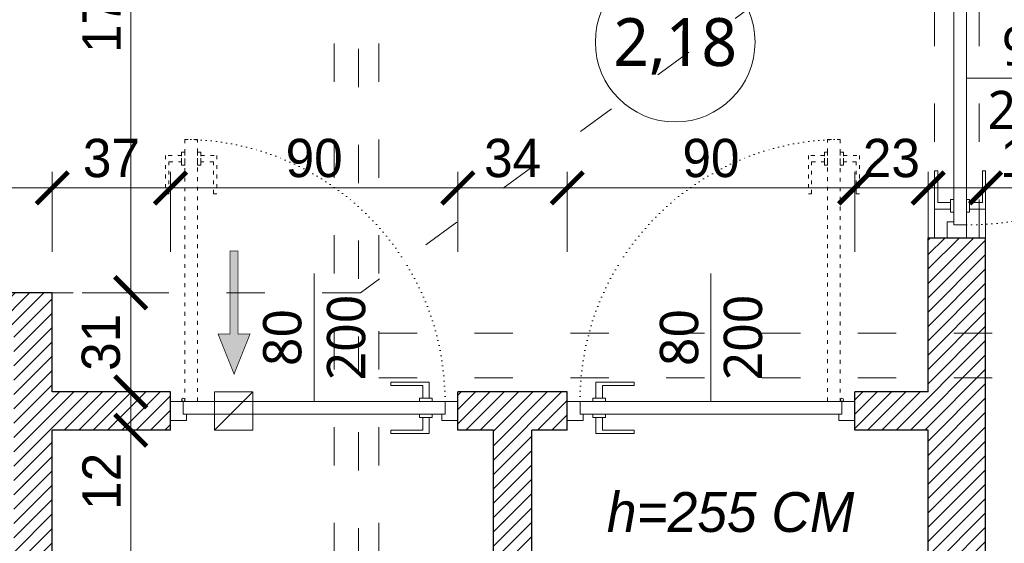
# Model space of a CAD drawing. Header units: millimetres. Extents: x 80301 to 146489, y -78581 to -28273.
# Tile 91 of 135: x 127502 to 127811, y -64174 to -64011. Entities that reach past the tile are written whole.
import ezdxf
from ezdxf.enums import TextEntityAlignment as Align

# ---------------------------------------------------------------- set-up
doc = ezdxf.new("R2010")
doc.units = ezdxf.units.MM
doc.linetypes.add('ACAD_ISO03W100', pattern=[30, 12, -18])
doc.linetypes.add('ACAD_ISO07W100', pattern=[3, 0, -3])
doc.layers.get('0').update_dxf_attribs({"lineweight": 0})
for name, color, linetype, lineweight, true_color in [('A-przekrycieram.ART', 7, 'Continuous', 0, 0xffffff), ('instalacje_arch', 7, 'Continuous', 30, 0xd60000), ('wypełnienie 2', 7, 'Continuous', 0, 0x363636)]:
    doc.layers.add(name, color=color, linetype=linetype, lineweight=lineweight, true_color=true_color)
for name, color, linetype, lineweight in [('OPIS', 4, 'Continuous', 9), ('opis..KF', 250, 'Continuous', 15), ('stolarka_arch', 250, 'Continuous', 5), ('TEXT', 63, 'Continuous', 0), ('wentylacja..KF', 202, 'Continuous', 15), ('wymiar..KF', 12, 'Continuous', 5), ('ściana pro..KF', 222, 'Continuous', 30)]:
    doc.layers.add(name, color=color, linetype=linetype, lineweight=lineweight)
doc.styles.add('ARCH', font='segoeuil.ttf')
doc.styles.add('kamil', font='GOTHIC.TTF')
doc.dimstyles.new('100..KF', dxfattribs={"dimtxt": 12, "dimasz": 10, "dimexe": 5, "dimexo": 5, "dimgap": 3, "dimtad": 1, "dimdec": 1, "dimrnd": 0.5, "dimtxsty": 'kamil', "dimblk": 'ARCHTICK', "dimcen": 0, "dimclrd": 256, "dimclre": 256, "dimclrt": 256, "dimadec": 0, "dimazin": 0, "dimtfac": 1, "dimtdec": 1, "dimtofl": 0, "dimtmove": 0, "dimatfit": 3, "dimfxl": 10, "dimfxlon": 1, "dimlwd": 0, "dimlwe": 0, "dimarcsym": 0})

# ---------------------------------------------------------------- blocks, each defined once
blk = doc.blocks.new('*U1234')
at = {"layer": 'A-przekrycieram.ART'}
h = blk.add_hatch(color=256, dxfattribs=at)
h.dxf.hatch_style = 1
h.paths.add_polyline_path([(0, 4200), (8500, 4200), (8500, 0), (0, 0)])
h.paths.add_polyline_path([(200, 4100), (8400, 4100), (8400, 100), (200, 100)], flags=16)
blk = doc.blocks.new('*U1262')
at = {"layer": 'OPIS', "linetype": 'ACAD_ISO03W100', "lineweight": 9}
blk.add_line((0, -3656.97), (0, -145), dxfattribs=at)
at = {"layer": 'OPIS', "style": 'ARCH'}
blk.add_attdef('P1', text='', height=20, rotation=180, dxfattribs=at).set_placement((0, 0), align=Align.MIDDLE_CENTER)
blk.add_attdef('P2', text='', height=20, dxfattribs=at).set_placement((0, -3801.97), align=Align.MIDDLE_CENTER)
blk = doc.blocks.new('*U619')
at = {"layer": 'stolarka_arch', "linetype": 'ACAD_ISO03W100', "lineweight": 0, "ltscale": 0.1}
for points in [[(4.5, 82), (4.5, 0), (8.5, 0), (8.5, 82)], [(3.5, 78), (3.5, 74), (4.5, 74), (4.5, 78)], [(9.5, 78), (9.5, 74), (8.5, 74), (8.5, 78)], [(3.5, 77), (-1.5, 77), (-1.5, 65), (-0.5, 65), (-0.5, 75), (3.5, 75)], [(9.5, 77), (14.5, 77), (14.5, 65), (13.5, 65), (13.5, 75), (9.5, 75)]]:
    blk.add_lwpolyline(points, close=True, dxfattribs=at)
at = {"layer": 'stolarka_arch'}
for points in [[(81, 1), (81, 6), (69, 6), (69, 5), (79, 5), (79, 1)], [(5, -4), (5, -6), (0, -6), (0, 0), (4, 0), (4, -4), (5, -4)], [(86, 0), (4, 0), (4, -4), (86, -4)], [(82, 1), (78, 1), (78, 0), (82, 0)], [(85, -4), (85, -6), (90, -6), (90, 0), (86, 0), (86, -4), (85, -4)], [(81, -5), (81, -10), (69, -10), (69, -9), (79, -9), (79, -5)], [(82, -5), (78, -5), (78, -4), (82, -4)]]:
    blk.add_lwpolyline(points, close=True, dxfattribs=at)
blk.add_circle((4, 0.5), 0.5, dxfattribs=at)
at = {"layer": 'stolarka_arch', "linetype": 'ACAD_ISO07W100', "lineweight": 0, "ltscale": 0.5}
blk.add_arc((4, 0), 82, 0, 89.6506, dxfattribs=at)
blk = doc.blocks.new('opis drzwi')
at = {"layer": 'opis..KF'}
blk.add_line((-20, 0), (20, 0), dxfattribs=at)
at = {"layer": 'opis..KF', "style": 'ARCH', "flags": 12}
for tag, p in [('90', (0, 10)), ('200', (0, -10))]:
    blk.add_attdef(tag, text='', height=12, dxfattribs=at).set_placement(p, align=Align.MIDDLE_CENTER)
blk = doc.blocks.new('*U612')
at = {"layer": 'stolarka_arch', "linetype": 'ACAD_ISO03W100', "lineweight": 0, "ltscale": 0.1}
for points in [[(4.5, 92), (4.5, 0), (8.5, 0), (8.5, 92)], [(3.5, 87), (-1.5, 87), (-1.5, 75), (-0.5, 75), (-0.5, 85), (3.5, 85)], [(3.5, 88), (3.5, 84), (4.5, 84), (4.5, 88)], [(9.5, 88), (9.5, 84), (8.5, 84), (8.5, 88)], [(9.5, 87), (14.5, 87), (14.5, 75), (13.5, 75), (13.5, 85), (9.5, 85)]]:
    blk.add_lwpolyline(points, close=True, dxfattribs=at)
at = {"layer": 'stolarka_arch'}
for points in [[(91, 1), (91, 6), (79, 6), (79, 5), (89, 5), (89, 1)], [(5, -4), (5, -6), (0, -6), (0, 0), (4, 0), (4, -4), (5, -4)], [(96, 0), (4, 0), (4, -4), (96, -4)], [(92, 1), (88, 1), (88, 0), (92, 0)], [(95, -4), (95, -6), (100, -6), (100, 0), (96, 0), (96, -4), (95, -4)], [(91, -5), (91, -10), (79, -10), (79, -9), (89, -9), (89, -5)], [(92, -5), (88, -5), (88, -4), (92, -4)]]:
    blk.add_lwpolyline(points, close=True, dxfattribs=at)
blk.add_circle((4, 0.5), 0.5, dxfattribs=at)
at = {"layer": 'stolarka_arch', "linetype": 'ACAD_ISO07W100', "lineweight": 0, "ltscale": 0.5}
blk.add_arc((4, 0), 92, 0, 89.6506, dxfattribs=at)
blk = doc.blocks.new('nr pom')
at = {"layer": 'opis..KF', "lineweight": 20}
blk.add_circle((0, 0), 25, dxfattribs=at)
at = {"layer": 'opis..KF', "style": 'ARCH'}
blk.add_attdef('00', text='', height=15, dxfattribs=at).set_placement((0, 0), align=Align.MIDDLE_CENTER)
blk = doc.blocks.new('*U1216')
at = {"layer": 'wentylacja..KF', "lineweight": 5}
h = blk.add_hatch(color=256, dxfattribs=at)
h.dxf.hatch_style = 1
h.paths.add_polyline_path([(12.5, 5), (12.5, 1.25), (38.48, 1.25), (38.48, -1.25), (12.5, -1.25), (12.5, -5), (0, 0)])
at = {"layer": 'wentylacja..KF', "color": 240, "const_width": 0.239}
blk.add_lwpolyline([(12.5, 5), (12.5, 1.25), (38.48, 1.25), (38.48, -1.25), (12.5, -1.25), (12.5, -5), (0, 0)], close=True, dxfattribs=at)
blk = doc.blocks.new('_ArchTick')
at = {"color": 0, "linetype": 'ByBlock', "const_width": 0.15}
blk.add_lwpolyline([(-0.5, -0.5), (0.5, 0.5)], dxfattribs=at)
blk = doc.blocks.new('*D1287')
at = {"layer": 'Defpoints', "color": 0, "linetype": 'ByBlock', "transparency": 16777216}
for p in [(127512.4, -64063.17), (127210.9, -64095.99), (127512.4, -64095.99)]:
    blk.add_point(p, dxfattribs=at)
at = {"layer": 'wymiar..KF', "linetype": 'Continuous', "lineweight": 0, "transparency": 16777216}
for p, q in [((127210.9, -64083.17), (127210.9, -64058.17)), ((127512.4, -64083.17), (127512.4, -64058.17)), ((127210.9, -64063.17), (127512.4, -64063.17))]:
    blk.add_line(p, q, dxfattribs=at)
at = {"layer": 'wymiar..KF', "linetype": 'ByBlock', "lineweight": 0, "transparency": 16777216, "xscale": 10, "yscale": 10, "zscale": 10, "rotation": 180}
blk.add_blockref('_ArchTick', (127210.9, -64063.17), dxfattribs=at)
at = {"layer": 'wymiar..KF', "linetype": 'ByBlock', "lineweight": 0, "transparency": 16777216, "xscale": 10, "yscale": 10, "zscale": 10}
blk.add_blockref('_ArchTick', (127512.4, -64063.17), dxfattribs=at)
at = {"layer": 'wymiar..KF', "linetype": 'ByBlock', "transparency": 16777216, "insert": (127361.65, -64053.32), "char_height": 12, "attachment_point": 5, "style": 'kamil'}
blk.add_mtext('301,5', dxfattribs=at)
blk = doc.blocks.new('*D1288')
at = {"layer": 'Defpoints', "color": 0, "linetype": 'ByBlock', "transparency": 16777216}
for p in [(127549.4, -64063.17), (127512.4, -64095.99), (127549.4, -64126.99)]:
    blk.add_point(p, dxfattribs=at)
at = {"layer": 'wymiar..KF', "linetype": 'Continuous', "lineweight": 0, "transparency": 16777216}
for p, q in [((127512.4, -64083.17), (127512.4, -64058.17)), ((127549.4, -64083.17), (127549.4, -64058.17)), ((127512.4, -64063.17), (127549.4, -64063.17))]:
    blk.add_line(p, q, dxfattribs=at)
at = {"layer": 'wymiar..KF', "linetype": 'ByBlock', "lineweight": 0, "transparency": 16777216, "xscale": 10, "yscale": 10, "zscale": 10, "rotation": 180}
blk.add_blockref('_ArchTick', (127512.4, -64063.17), dxfattribs=at)
at = {"layer": 'wymiar..KF', "linetype": 'ByBlock', "lineweight": 0, "transparency": 16777216, "xscale": 10, "yscale": 10, "zscale": 10}
blk.add_blockref('_ArchTick', (127549.4, -64063.17), dxfattribs=at)
at = {"layer": 'wymiar..KF', "linetype": 'ByBlock', "transparency": 16777216, "insert": (127530.9, -64053.87), "char_height": 12, "attachment_point": 5, "style": 'kamil'}
blk.add_mtext('37', dxfattribs=at)
blk = doc.blocks.new('*D1289')
at = {"layer": 'Defpoints', "color": 0, "linetype": 'ByBlock', "transparency": 16777216}
for p in [(127639.4, -64063.17), (127549.4, -64126.99), (127639.4, -64126.99)]:
    blk.add_point(p, dxfattribs=at)
at = {"layer": 'wymiar..KF', "linetype": 'Continuous', "lineweight": 0, "transparency": 16777216}
for p, q in [((127549.4, -64083.17), (127549.4, -64058.17)), ((127639.4, -64083.17), (127639.4, -64058.17)), ((127549.4, -64063.17), (127639.4, -64063.17))]:
    blk.add_line(p, q, dxfattribs=at)
at = {"layer": 'wymiar..KF', "linetype": 'ByBlock', "lineweight": 0, "transparency": 16777216, "xscale": 10, "yscale": 10, "zscale": 10, "rotation": 180}
blk.add_blockref('_ArchTick', (127549.4, -64063.17), dxfattribs=at)
at = {"layer": 'wymiar..KF', "linetype": 'ByBlock', "lineweight": 0, "transparency": 16777216, "xscale": 10, "yscale": 10, "zscale": 10}
blk.add_blockref('_ArchTick', (127639.4, -64063.17), dxfattribs=at)
at = {"layer": 'wymiar..KF', "linetype": 'ByBlock', "transparency": 16777216, "insert": (127594.4, -64053.87), "char_height": 12, "attachment_point": 5, "style": 'kamil'}
blk.add_mtext('90', dxfattribs=at)
blk = doc.blocks.new('*D1290')
at = {"layer": 'Defpoints', "color": 0, "linetype": 'ByBlock', "transparency": 16777216}
for p in [(127673.65, -64063.17), (127639.4, -64126.99), (127673.65, -64126.99)]:
    blk.add_point(p, dxfattribs=at)
at = {"layer": 'wymiar..KF', "linetype": 'Continuous', "lineweight": 0, "transparency": 16777216}
for p, q in [((127639.4, -64083.17), (127639.4, -64058.17)), ((127673.65, -64083.17), (127673.65, -64058.17)), ((127639.4, -64063.17), (127673.65, -64063.17))]:
    blk.add_line(p, q, dxfattribs=at)
at = {"layer": 'wymiar..KF', "linetype": 'ByBlock', "lineweight": 0, "transparency": 16777216, "xscale": 10, "yscale": 10, "zscale": 10, "rotation": 180}
blk.add_blockref('_ArchTick', (127639.4, -64063.17), dxfattribs=at)
at = {"layer": 'wymiar..KF', "linetype": 'ByBlock', "lineweight": 0, "transparency": 16777216, "xscale": 10, "yscale": 10, "zscale": 10}
blk.add_blockref('_ArchTick', (127673.65, -64063.17), dxfattribs=at)
at = {"layer": 'wymiar..KF', "linetype": 'ByBlock', "transparency": 16777216, "insert": (127656.53, -64053.87), "char_height": 12, "attachment_point": 5, "style": 'kamil'}
blk.add_mtext('34', dxfattribs=at)
blk = doc.blocks.new('*D1291')
at = {"layer": 'Defpoints', "color": 0, "linetype": 'ByBlock', "transparency": 16777216}
for p in [(127763.65, -64063.17), (127673.65, -64126.99), (127763.65, -64126.99)]:
    blk.add_point(p, dxfattribs=at)
at = {"layer": 'wymiar..KF', "linetype": 'Continuous', "lineweight": 0, "transparency": 16777216}
for p, q in [((127673.65, -64083.17), (127673.65, -64058.17)), ((127763.65, -64083.17), (127763.65, -64058.17)), ((127673.65, -64063.17), (127763.65, -64063.17))]:
    blk.add_line(p, q, dxfattribs=at)
at = {"layer": 'wymiar..KF', "linetype": 'ByBlock', "lineweight": 0, "transparency": 16777216, "xscale": 10, "yscale": 10, "zscale": 10, "rotation": 180}
blk.add_blockref('_ArchTick', (127673.65, -64063.17), dxfattribs=at)
at = {"layer": 'wymiar..KF', "linetype": 'ByBlock', "lineweight": 0, "transparency": 16777216, "xscale": 10, "yscale": 10, "zscale": 10}
blk.add_blockref('_ArchTick', (127763.65, -64063.17), dxfattribs=at)
at = {"layer": 'wymiar..KF', "linetype": 'ByBlock', "transparency": 16777216, "insert": (127718.65, -64053.87), "char_height": 12, "attachment_point": 5, "style": 'kamil'}
blk.add_mtext('90', dxfattribs=at)
blk = doc.blocks.new('*D1292')
at = {"layer": 'Defpoints', "color": 0, "linetype": 'ByBlock', "transparency": 16777216}
for p in [(127786.65, -64063.17), (127763.65, -64126.99), (127786.65, -64126.99)]:
    blk.add_point(p, dxfattribs=at)
at = {"layer": 'wymiar..KF', "linetype": 'Continuous', "lineweight": 0, "transparency": 16777216}
for p, q in [((127763.65, -64083.17), (127763.65, -64058.17)), ((127786.65, -64083.17), (127786.65, -64058.17)), ((127763.65, -64063.17), (127786.65, -64063.17))]:
    blk.add_line(p, q, dxfattribs=at)
at = {"layer": 'wymiar..KF', "linetype": 'ByBlock', "lineweight": 0, "transparency": 16777216, "xscale": 10, "yscale": 10, "zscale": 10, "rotation": 180}
blk.add_blockref('_ArchTick', (127763.65, -64063.17), dxfattribs=at)
at = {"layer": 'wymiar..KF', "linetype": 'ByBlock', "lineweight": 0, "transparency": 16777216, "xscale": 10, "yscale": 10, "zscale": 10}
blk.add_blockref('_ArchTick', (127786.65, -64063.17), dxfattribs=at)
at = {"layer": 'wymiar..KF', "linetype": 'ByBlock', "transparency": 16777216, "insert": (127775.15, -64053.87), "char_height": 12, "attachment_point": 5, "style": 'kamil'}
blk.add_mtext('23', dxfattribs=at)
blk = doc.blocks.new('*D1293')
at = {"layer": 'Defpoints', "color": 0, "linetype": 'ByBlock', "transparency": 16777216}
for p in [(127804.65, -64063.17), (127786.65, -64126.99), (127804.65, -64132.48)]:
    blk.add_point(p, dxfattribs=at)
at = {"layer": 'wymiar..KF', "linetype": 'Continuous', "lineweight": 0, "transparency": 16777216}
for p, q in [((127786.65, -64083.17), (127786.65, -64058.17)), ((127804.65, -64083.17), (127804.65, -64058.17)), ((127786.65, -64063.17), (127804.65, -64063.17))]:
    blk.add_line(p, q, dxfattribs=at)
at = {"layer": 'wymiar..KF', "linetype": 'ByBlock', "lineweight": 0, "transparency": 16777216, "xscale": 10, "yscale": 10, "zscale": 10, "rotation": 180}
blk.add_blockref('_ArchTick', (127786.65, -64063.17), dxfattribs=at)
at = {"layer": 'wymiar..KF', "linetype": 'ByBlock', "lineweight": 0, "transparency": 16777216, "xscale": 10, "yscale": 10, "zscale": 10}
blk.add_blockref('_ArchTick', (127804.65, -64063.17), dxfattribs=at)
at = {"layer": 'wymiar..KF', "linetype": 'ByBlock', "transparency": 16777216, "insert": (127818.16, -64053.87), "char_height": 12, "attachment_point": 5, "style": 'kamil'}
blk.add_mtext('18', dxfattribs=at)
blk = doc.blocks.new('*D1294')
at = {"layer": 'Defpoints', "color": 0, "linetype": 'ByBlock', "transparency": 16777216}
for p in [(127974.4, -64063.17), (127974.4, -64108.6), (127804.65, -64132.48)]:
    blk.add_point(p, dxfattribs=at)
at = {"layer": 'wymiar..KF', "linetype": 'Continuous', "lineweight": 0, "transparency": 16777216}
for p, q in [((127804.65, -64083.17), (127804.65, -64058.17)), ((127974.4, -64083.17), (127974.4, -64058.17)), ((127804.65, -64063.17), (127974.4, -64063.17))]:
    blk.add_line(p, q, dxfattribs=at)
at = {"layer": 'wymiar..KF', "linetype": 'ByBlock', "lineweight": 0, "transparency": 16777216, "xscale": 10, "yscale": 10, "zscale": 10, "rotation": 180}
blk.add_blockref('_ArchTick', (127804.65, -64063.17), dxfattribs=at)
at = {"layer": 'wymiar..KF', "linetype": 'ByBlock', "lineweight": 0, "transparency": 16777216, "xscale": 10, "yscale": 10, "zscale": 10}
blk.add_blockref('_ArchTick', (127974.4, -64063.17), dxfattribs=at)
at = {"layer": 'wymiar..KF', "linetype": 'ByBlock', "transparency": 16777216, "insert": (127889.53, -64053.87), "char_height": 12, "attachment_point": 5, "style": 'kamil'}
blk.add_mtext('170', dxfattribs=at)
blk = doc.blocks.new('*D1300')
at = {"layer": 'Defpoints', "color": 0, "linetype": 'ByBlock', "transparency": 16777216}
for p in [(127536.98, -64138.99), (127536.98, -64138.99), (127596, -64279.99)]:
    blk.add_point(p, dxfattribs=at)
at = {"layer": 'wymiar..KF', "linetype": 'Continuous', "lineweight": 0, "transparency": 16777216}
for p, q in [((127536.98, -64138.99), (127541.98, -64138.99)), ((127536.98, -64279.99), (127536.98, -64138.99)), ((127556.98, -64279.99), (127531.98, -64279.99))]:
    blk.add_line(p, q, dxfattribs=at)
at = {"layer": 'wymiar..KF', "linetype": 'ByBlock', "lineweight": 0, "transparency": 16777216, "xscale": 10, "yscale": 10, "zscale": 10}
for p, rotation in [((127536.98, -64138.99), 90), ((127536.98, -64279.99), 270)]:
    blk.add_blockref('_ArchTick', p, dxfattribs=dict(at, rotation=rotation))
at = {"layer": 'wymiar..KF', "linetype": 'ByBlock', "transparency": 16777216, "insert": (127527.83, -64209.49), "char_height": 12, "attachment_point": 5, "rotation": 90, "style": 'kamil'}
blk.add_mtext('141', dxfattribs=at)
blk = doc.blocks.new('*D1301')
at = {"layer": 'Defpoints', "color": 0, "linetype": 'ByBlock', "transparency": 16777216}
for p in [(127536.98, -64126.99), (127536.98, -64126.99), (127536.98, -64138.99)]:
    blk.add_point(p, dxfattribs=at)
at = {"layer": 'wymiar..KF', "linetype": 'Continuous', "lineweight": 0, "transparency": 16777216}
for p, q in [((127536.98, -64126.99), (127541.98, -64126.99)), ((127536.98, -64138.99), (127536.98, -64126.99)), ((127536.98, -64138.99), (127541.98, -64138.99))]:
    blk.add_line(p, q, dxfattribs=at)
at = {"layer": 'wymiar..KF', "linetype": 'ByBlock', "lineweight": 0, "transparency": 16777216, "xscale": 10, "yscale": 10, "zscale": 10}
for p, rotation in [((127536.98, -64126.99), 90), ((127536.98, -64138.99), 270)]:
    blk.add_blockref('_ArchTick', p, dxfattribs=dict(at, rotation=rotation))
at = {"layer": 'wymiar..KF', "linetype": 'ByBlock', "transparency": 16777216, "insert": (127527.83, -64155), "char_height": 12, "attachment_point": 5, "rotation": 90, "style": 'kamil'}
blk.add_mtext('12', dxfattribs=at)
blk = doc.blocks.new('*D1302')
at = {"layer": 'Defpoints', "color": 0, "linetype": 'ByBlock', "transparency": 16777216}
for p in [(127516.72, -64095.99), (127536.98, -64095.99), (127536.98, -64126.99)]:
    blk.add_point(p, dxfattribs=at)
at = {"layer": 'wymiar..KF', "linetype": 'Continuous', "lineweight": 0, "transparency": 16777216}
for p, q in [((127521.72, -64095.99), (127541.98, -64095.99)), ((127536.98, -64126.99), (127536.98, -64095.99)), ((127536.98, -64126.99), (127541.98, -64126.99))]:
    blk.add_line(p, q, dxfattribs=at)
at = {"layer": 'wymiar..KF', "linetype": 'ByBlock', "lineweight": 0, "transparency": 16777216, "xscale": 10, "yscale": 10, "zscale": 10}
for p, rotation in [((127536.98, -64095.99), 90), ((127536.98, -64126.99), 270)]:
    blk.add_blockref('_ArchTick', p, dxfattribs=dict(at, rotation=rotation))
at = {"layer": 'wymiar..KF', "linetype": 'ByBlock', "transparency": 16777216, "insert": (127527.68, -64111.49), "char_height": 12, "attachment_point": 5, "rotation": 90, "style": 'kamil'}
blk.add_mtext('31', dxfattribs=at)
blk = doc.blocks.new('*D1303')
at = {"layer": 'Defpoints', "color": 0, "linetype": 'ByBlock', "transparency": 16777216}
for p in [(127505.45, -63919.11), (127536.98, -63919.11), (127516.72, -64095.99)]:
    blk.add_point(p, dxfattribs=at)
at = {"layer": 'wymiar..KF', "linetype": 'Continuous', "lineweight": 0, "transparency": 16777216}
for p, q in [((127516.98, -63919.11), (127541.98, -63919.11)), ((127536.98, -64095.99), (127536.98, -63919.11)), ((127521.72, -64095.99), (127541.98, -64095.99))]:
    blk.add_line(p, q, dxfattribs=at)
at = {"layer": 'wymiar..KF', "linetype": 'ByBlock', "lineweight": 0, "transparency": 16777216, "xscale": 10, "yscale": 10, "zscale": 10}
for p, rotation in [((127536.98, -63919.11), 90), ((127536.98, -64095.99), 270)]:
    blk.add_blockref('_ArchTick', p, dxfattribs=dict(at, rotation=rotation))
at = {"layer": 'wymiar..KF', "linetype": 'ByBlock', "transparency": 16777216, "insert": (127527.83, -64007.55), "char_height": 12, "attachment_point": 5, "rotation": 90, "style": 'kamil'}
blk.add_mtext('177', dxfattribs=at)

msp = doc.modelspace()

# ---------------------------------------------------------------- hatches: boundary and pattern name
at = {"layer": 'wypełnienie 2', "linetype": 'ByBlock', "transparency": 33554595}
h = msp.add_hatch(dxfattribs=at)
h.set_pattern_fill('ANSI31', color=256)
h.set_pattern_definition([(45, (-308.0725, -28536.048), (-2.24506403, 2.24506403), [])])
h.paths.add_polyline_path([(127501.4, -64095.99), (127210.9, -64095.99), (127210.9, -64107.99), (127500.4, -64107.99), (127500.4, -64299.99), (127501.4, -64299.99)])
h.paths.add_polyline_path([(127512.4, -64095.99), (127501.4, -64095.99), (127501.4, -64299.99), (127512.4, -64299.99), (127512.4, -64279.99), (127512.4, -64138.99), (127549.4, -64138.99), (127549.4, -64126.99), (127512.4, -64126.99)])
h.paths.add_polyline_path([(127662.53, -64257.09), (127650.53, -64257.09), (127650.53, -64279.99), (127650.53, -64284.99), (127662.53, -64284.99), (127662.53, -64278.99)])
h.paths.add_polyline_path([(127662.53, -64284.99), (127650.53, -64284.99), (127650.53, -64298.99), (127662.53, -64298.99)])
h.paths.add_polyline_path([(127662.53, -64138.99), (127673.65, -64138.99), (127673.65, -64126.99), (127639.4, -64126.99), (127639.4, -64138.99), (127650.53, -64138.99), (127650.53, -64241.09), (127662.53, -64241.09)])
h.paths.add_polyline_path([(127804.65, -64122.6), (127786.65, -64122.6), (127786.65, -64126.99), (127763.65, -64126.99), (127763.65, -64138.99), (127786.65, -64138.99), (127786.65, -64278.99), (127788.65, -64278.99), (127788.65, -64284.99), (127802.65, -64284.99), (127802.65, -64299.23), (127802.42, -64298.99), (127768.74, -64298.99), (127744.37, -64339.99), (127804.65, -64339.99)])
h.paths.add_polyline_path([(127804.65, -64108.6), (127786.65, -64108.6), (127786.65, -64122.6), (127804.65, -64122.6)])
h.paths.add_polyline_path([(127804.65, -64078.76), (127786.65, -64078.76), (127786.65, -64108.6), (127804.65, -64108.6)])
h.paths.add_polyline_path([(127768.74, -64298.99), (127704.02, -64298.99), (127704.02, -64299.99), (127713.9, -64299.99), (127713.9, -64339.99), (127744.37, -64339.99)])
h.paths.add_polyline_path([(127788.65, -64284.99), (127778.32, -64284.99, -0.581623), (127776.43, -64286.07, -0.264524), (127775.82, -64284.99), (127746.39, -64284.99), (127746.39, -64291.19), (127730.97, -64291.19, -0.334774), (127725.59, -64295.25, -0.334774), (127720.2, -64291.19), (127704.79, -64291.19), (127704.79, -64284.99), (127704.02, -64284.99), (127704.02, -64298.99), (127788.65, -64298.99)])
h.paths.add_polyline_path([(127788.65, -64278.99), (127750.59, -64278.99), (127750.59, -64284.04), (127746.39, -64284.04), (127746.39, -64284.99), (127775.82, -64284.99, -0.581623), (127777.71, -64283.92, -0.264524), (127778.32, -64284.99), (127788.65, -64284.99)], flags=17)
h.paths.add_polyline_path([(127690.01, -64284.99), (127662.53, -64284.99), (127662.53, -64298.99), (127690.02, -64298.99)])
h.paths.add_polyline_path([(127690.01, -64278.99), (127662.53, -64278.99), (127662.53, -64284.99), (127690.01, -64284.99)])
h.paths.add_polyline_path([(127650.53, -64279.99), (127614.65, -64279.99), (127614.65, -64284.99), (127650.53, -64284.99)])
h.paths.add_polyline_path([(127650.53, -64284.99), (127614.65, -64284.99), (127614.65, -64298.99), (127650.53, -64298.99)])
h.paths.add_polyline_path([(127600.65, -64279.99), (127586.24, -64279.99), (127586.24, -64285.04), (127582.04, -64285.04), (127582.04, -64292.19), (127566.63, -64292.19, -0.334774), (127561.24, -64296.25, -0.334774), (127555.86, -64292.19), (127540.44, -64292.19), (127540.44, -64285.04), (127536.24, -64285.04), (127536.24, -64279.99), (127512.4, -64279.99), (127512.4, -64299.99), (127600.65, -64299.99)])
h.paths.add_polyline_path([(127608.26, -64279.99), (127600.65, -64279.99), (127600.65, -64284.99), (127608.26, -64284.99)])
h.paths.add_polyline_path([(127614.65, -64279.99), (127608.26, -64279.99), (127608.26, -64284.99), (127614.65, -64284.99)])

# ---------------------------------------------------------------- linework, layer by layer
at = {"linetype": 'ACAD_ISO03W100'}
for p, q in [((127600.65, -64299.99), (127600.65, -62730.99)), ((127614.65, -64299.99), (127614.65, -62730.99)), ((127788.65, -64078.76), (127788.65, -63626.26)), ((127802.65, -64078.76), (127802.65, -63958.76)), ((127735.9, -64002.99), (127608.91, -64095.99)), ((127608.91, -64095.99), (127210.9, -64095.99)), ((127614.65, -64108.6), (128328.65, -64108.6)), ((127614.65, -64122.6), (128328.65, -64122.6))]:
    msp.add_line(p, q, dxfattribs=at)
at = {"layer": 'wentylacja..KF'}
msp.add_line((127563.16, -64138.99), (127575.16, -64126.99), dxfattribs=at)
msp.add_lwpolyline([(127563.16, -64126.99), (127575.16, -64126.99), (127575.16, -64138.99), (127563.16, -64138.99)], close=True, dxfattribs=at)
at = {"layer": 'ściana pro..KF', "linetype": 'ByBlock'}
for p, q in [((127786.65, -64126.99), (127786.65, -64078.76)), ((127786.65, -64078.76), (127804.65, -64078.76)), ((127804.65, -64339.99), (127804.65, -64078.76)), ((127549.4, -64126.99), (127512.4, -64126.99)), ((127549.4, -64138.99), (127549.4, -64126.99)), ((127673.65, -64126.99), (127639.4, -64126.99)), ((127639.4, -64138.99), (127639.4, -64126.99)), ((127673.65, -64138.99), (127673.65, -64126.99)), ((127763.65, -64138.99), (127763.65, -64126.99)), ((127786.65, -64126.99), (127763.65, -64126.99)), ((127549.4, -64138.99), (127512.4, -64138.99)), ((127650.53, -64138.99), (127639.4, -64138.99)), ((127650.53, -64279.99), (127650.53, -64138.99)), ((127673.65, -64138.99), (127662.53, -64138.99)), ((127662.53, -64278.99), (127662.53, -64138.99)), ((127786.65, -64138.99), (127763.65, -64138.99)), ((127786.65, -64278.99), (127786.65, -64138.99))]:
    msp.add_line(p, q, dxfattribs=at)
for points in [[(127512.4, -64126.99), (127512.4, -64095.99), (127210.9, -64095.99)], [(127512.4, -64279.99), (127512.4, -64138.99)]]:
    msp.add_lwpolyline(points, dxfattribs=at)

# ---------------------------------------------------------------- block references
msp.add_blockref('*U1234', (122274.45, -66535.84))
at = {"layer": 'instalacje_arch'}
msp.add_blockref('*U1262', (127608.26, -62534.67), dxfattribs=at)
at = {"layer": 'opis..KF', "color": 30}
msp.add_blockref('nr pom', (127707.45, -64017.51), dxfattribs=at).add_auto_attribs({'00': '2,18'})
at = {"layer": 'stolarka_arch', "rotation": 270}
msp.add_blockref('*U612', (127798.65, -63978.76), dxfattribs=at)
at = {"layer": 'stolarka_arch'}
msp.add_blockref('*U619', (127549.4, -64129.99), dxfattribs=at)
at = {"layer": 'stolarka_arch', "xscale": -1}
msp.add_blockref('*U619', (127763.65, -64129.99), dxfattribs=at)
at = {"layer": 'TEXT'}
ref = msp.add_blockref('opis drzwi', (127818.65, -64028.76), dxfattribs=at)
ref.add_attrib('90', '90', dxfattribs={"layer": 'opis..KF', "height": 12, "style": 'ARCH'}).set_placement((127818.65, -64018.76), align=Align.MIDDLE_CENTER)
ref.add_attrib('200', '200', dxfattribs={"layer": 'opis..KF', "height": 12, "style": 'ARCH'}).set_placement((127818.65, -64038.76), align=Align.MIDDLE_CENTER)
ref = msp.add_blockref('opis drzwi', (127594.4, -64109.99), dxfattribs=dict(at, rotation=90))
ref.add_attrib('90', '80', dxfattribs={"layer": 'opis..KF', "height": 12, "rotation": 90, "style": 'ARCH'}).set_placement((127584.4, -64109.99), align=Align.MIDDLE_CENTER)
ref.add_attrib('200', '200', dxfattribs={"layer": 'opis..KF', "height": 12, "rotation": 90, "style": 'ARCH'}).set_placement((127604.4, -64109.99), align=Align.MIDDLE_CENTER)
ref = msp.add_blockref('opis drzwi', (127718.65, -64109.99), dxfattribs=dict(at, rotation=90))
ref.add_attrib('90', '80', dxfattribs={"layer": 'opis..KF', "height": 12, "rotation": 90, "style": 'ARCH'}).set_placement((127708.65, -64109.99), align=Align.MIDDLE_CENTER)
ref.add_attrib('200', '200', dxfattribs={"layer": 'opis..KF', "height": 12, "rotation": 90, "style": 'ARCH'}).set_placement((127728.65, -64109.99), align=Align.MIDDLE_CENTER)
at = {"layer": 'wentylacja..KF', "rotation": 89.99999999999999}
msp.add_blockref('*U1216', (127569.33, -64121.4), dxfattribs=at)

# ---------------------------------------------------------------- texts
at = {"layer": 'opis..KF', "insert": (127724.8, -64164.69), "char_height": 12.48, "attachment_point": 5, "style": 'ARCH'}
msp.add_mtext_dynamic_manual_height_columns('{\\fCentury Gothic|b0|i1|c238|p34;h=255 CM}', width=156.7001, gutter_width=70, heights=[0], dxfattribs=at)

# ---------------------------------------------------------------- dimensions: what is measured, and where the dimension line sits
at = {"layer": 'wymiar..KF', "linetype": 'ByBlock'}
for base, p1, p2, picture, middle in [((127536.98, -63919.11), (127516.72, -64095.99), (127505.45, -63919.11), '*D1303', (127527.83, -64007.55)), ((127536.98, -64095.99), (127536.98, -64126.99), (127516.72, -64095.99), '*D1302', (127527.68, -64111.49)), ((127536.98, -64138.99), (127596, -64279.99), (127536.98, -64138.99), '*D1300', (127527.83, -64209.49))]:
    dim = msp.add_linear_dim(base=base, p1=p1, p2=p2, angle=90, dimstyle='100..KF', override={"dimtmove": 1, "dimfxl": 20}, dxfattribs=at)
    dim.commit()
    dim.dimension.update_dxf_attribs({"geometry": picture, "text_midpoint": middle})
for base, p1, p2, override, picture, middle in [((127512.4, -64063.17), (127210.9, -64095.99), (127512.4, -64095.99), {"dimfxl": 20}, '*D1287', (127361.65, -64053.32)), ((127549.4, -64063.17), (127512.4, -64095.99), (127549.4, -64126.99), {"dimtmove": 1, "dimfxl": 20}, '*D1288', (127530.9, -64053.87)), ((127639.4, -64063.17), (127549.4, -64126.99), (127639.4, -64126.99), {"dimtmove": 1, "dimfxl": 20}, '*D1289', (127594.4, -64053.87)), ((127673.65081421, -64063.16838345), (127639.40081421, -64126.99413312), (127673.65081421, -64126.99413312), {"dimtmove": 1, "dimfxl": 20}, '*D1290', (127656.52581421, -64053.86654796)), ((127763.65, -64063.17), (127673.65, -64126.99), (127763.65, -64126.99), {"dimtmove": 1, "dimfxl": 20}, '*D1291', (127718.65, -64053.87)), ((127974.40081421, -64063.16838345), (127804.65081421, -64132.48066998), (127974.40081421, -64108.60018182), {"dimtmove": 1, "dimfxl": 20}, '*D1294', (127889.52581421, -64053.86654796))]:
    dim = msp.add_linear_dim(base=base, p1=p1, p2=p2, dimstyle='100..KF', override=override, dxfattribs=at)
    dim.commit()
    dim.dimension.update_dxf_attribs({"geometry": picture, "text_midpoint": middle})
for base, p1, p2, picture, middle in [((127786.65, -64063.17), (127763.65, -64126.99), (127786.65, -64126.99), '*D1292', (127775.15, -64063.17)), ((127804.65, -64063.17), (127786.65, -64126.99), (127804.65, -64132.48), '*D1293', (127818.16, -64063.17))]:
    dim = msp.add_linear_dim(base=base, p1=p1, p2=p2, dimstyle='100..KF', override={"dimtmove": 1, "dimfxl": 20}, dxfattribs=at)
    dim.commit()
    dim.dimension.update_dxf_attribs({"geometry": picture, "text_midpoint": middle, "dimtype": 160})
dim = msp.add_linear_dim(base=(127536.98, -64126.99), p1=(127536.98, -64138.99), p2=(127536.98, -64126.99), angle=90, dimstyle='100..KF', override={"dimtmove": 1, "dimfxl": 20}, dxfattribs=at)
dim.commit()
dim.dimension.update_dxf_attribs({"geometry": '*D1301', "text_midpoint": (127536.98, -64155), "dimtype": 160})

doc.saveas('drawing.dxf')
